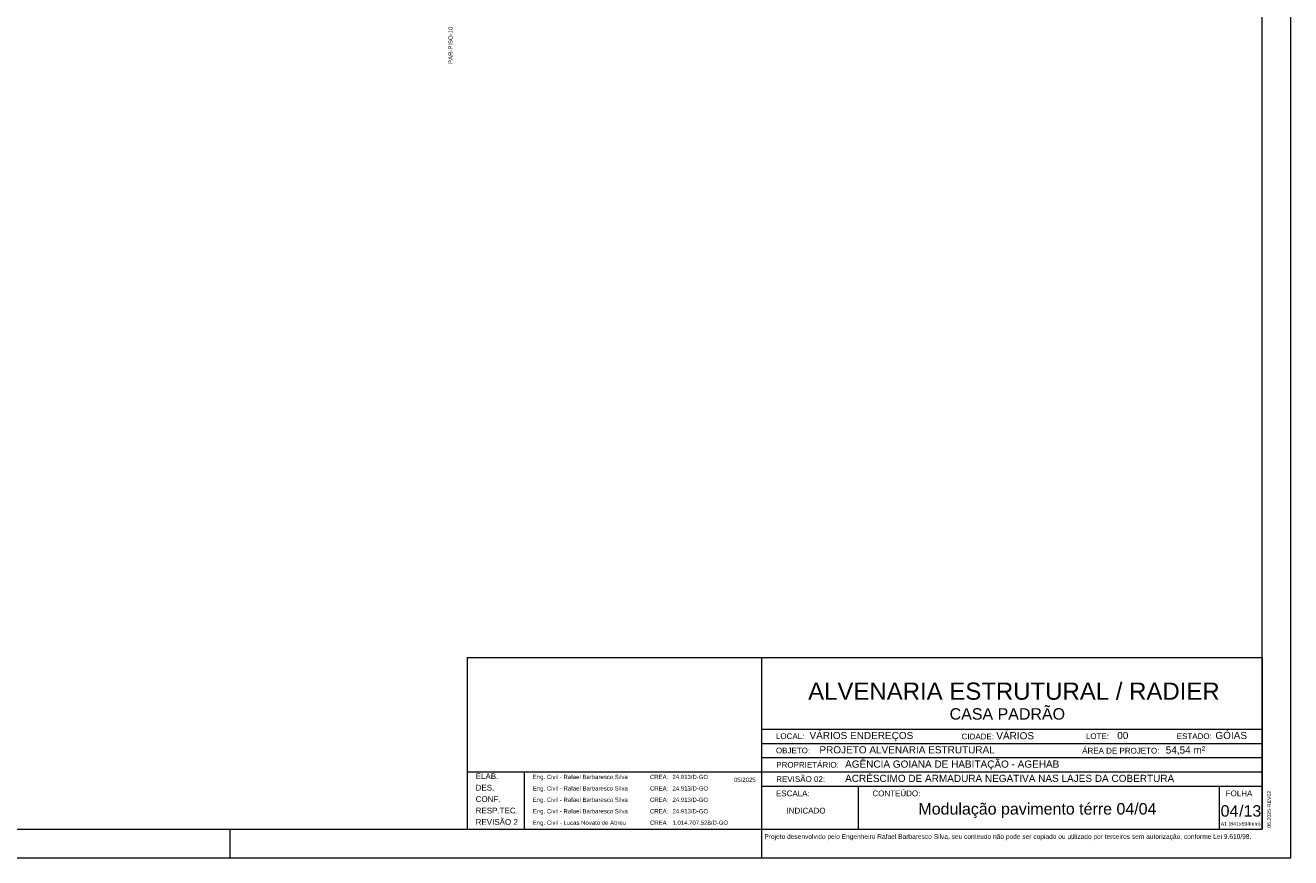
# Model space of a CAD drawing. Header units: millimetres. Extents: x 337 to 624, y -381 to -65.
# Tile 21 of 139: x 377 to 422, y -317 to -288. Entities that reach past the tile are written whole.
import ezdxf
from ezdxf.enums import TextEntityAlignment as Align

# ---------------------------------------------------------------- set-up
doc = ezdxf.new("R2010")
doc.units = ezdxf.units.MM
doc.header["$MEASUREMENT"] = 0
doc.layers.get('0').update_dxf_attribs({"lineweight": 5})
doc.layers.add('PDF_Text', color=7, linetype='Continuous')
doc.layers.add('PE-Paredes', color=1, linetype='Continuous', lineweight=5)
doc.layers.add('PRANCHA 01', color=7, linetype='Continuous', lineweight=20)
doc.styles.add('Arial', font='arial.ttf')
doc.styles.add('PDF Arial', font='arial.ttf')

# ---------------------------------------------------------------- blocks, each defined once
blk = doc.blocks.new('Carimbo_Rafael_2022')
at = {"color": 0}
for p, q in [((524.018, -54.927), (551.818, -54.927)), ((524.018, -60.927), (551.818, -60.927))]:
    blk.add_line(p, q, dxfattribs=at)
for p, q in [((524.018, -54.927), (524.018, -60.927)), ((524.018, -54.927), (524.018, -60.927)), ((534.318, -54.927), (534.318, -60.927)), ((534.318, -54.927), (534.318, -60.927)), ((551.818, -54.927), (551.818, -60.927)), ((534.318, -57.427), (551.818, -57.427)), ((534.318, -57.927), (551.818, -57.927)), ((534.318, -58.427), (551.818, -58.427)), ((524.018, -58.927), (534.318, -58.927)), ((526.018, -58.927), (526.018, -60.927)), ((534.318, -58.927), (551.818, -58.927)), ((534.318, -59.427), (551.818, -59.427)), ((537.692, -59.427), (537.692, -60.927)), ((550.318, -59.427), (550.318, -60.927))]:
    blk.add_line(p, q)
at = {"color": 152, "true_color": 0x0063c7, "style": 'Arial'}
for s, height, p in [('ALVENARIA ESTRUTURAL / RADIER', 0.6, (535.944, -56.402)), ('CASA PADRÃO', 0.4, (540.891, -57.098)), ('VÁRIOS ENDEREÇOS', 0.25, (535.992, -57.777)), ('VÁRIOS', 0.25, (542.524, -57.786)), ('00', 0.25, (546.753, -57.777)), ('GÓIAS', 0.25, (550.185, -57.777)), ('PROJETO ALVENARIA ESTRUTURAL', 0.25, (536.338, -58.277)), ('54,54 m²', 0.25, (548.448, -58.284)), ('AGÊNCIA GOIANA DE HABITAÇÃO - AGEHAB', 0.25, (537.237, -58.777)), ('ACRÉSCIMO DE ARMADURA NEGATIVA NAS LAJES DA COBERTURA', 0.25, (537.237, -59.277)), ('INDICADO', 0.2, (535.187, -60.381)), ('/13', 0.4, (551.013, -60.49))]:
    blk.add_text(s, height=height, dxfattribs=at).set_placement(p)
at = {"style": 'Arial'}
for s, height, p in [('LOCAL:', 0.2, (534.818, -57.777)), ('CIDADE:', 0.2, (541.31, -57.786)), ('LOTE:', 0.2, (545.656, -57.777)), ('ESTADO:', 0.2, (548.833, -57.777)), ('OBJETO:', 0.2, (534.818, -58.277)), ('ÁREA DE PROJETO:', 0.2, (545.526, -58.284)), ('PROPRIETÁRIO:', 0.2, (534.829, -58.777)), ('ELAB.', 0.2, (524.318, -59.177)), ('Eng. Civil - Rafael Barbaresco Silva', 0.15, (526.318, -59.177)), ('CREA:', 0.15, (530.414, -59.177)), ('24.913/D-GO', 0.15, (531.2, -59.177)), ('05/2025', 0.15, (533.352, -59.277)), ('REVISÃO 02:', 0.2, (534.829, -59.277)), ('DES.', 0.2, (524.318, -59.577)), ('Eng. Civil - Rafael Barbaresco Silva', 0.15, (526.318, -59.577)), ('CREA:', 0.15, (530.414, -59.577)), ('24.913/D-GO', 0.15, (531.2, -59.577)), ('ESCALA:', 0.2, (534.818, -59.777)), ('CONTEÚDO:', 0.2, (538.192, -59.777)), (' FOLHA', 0.2, (550.468, -59.777)), ('CONF.', 0.2, (524.318, -59.977)), ('RESP.TEC.', 0.2, (524.318, -60.377)), ('Eng. Civil - Rafael Barbaresco Silva', 0.15, (526.318, -59.977)), ('CREA:', 0.15, (530.414, -59.977)), ('24.913/D-GO', 0.15, (531.2, -59.977)), ('REVISÃO 2', 0.2, (524.318, -60.777)), ('Eng. Civil - Rafael Barbaresco Silva', 0.15, (526.318, -60.377)), ('Eng. Civil - Lucas Novato de Abreu', 0.15, (526.318, -60.777)), ('CREA:', 0.15, (530.414, -60.377)), ('24.913/D-GO', 0.15, (531.2, -60.377)), ('1.014.707.528/D-GO', 0.15, (531.2, -60.777)), ('CREA:', 0.15, (530.414, -60.777))]:
    blk.add_text(s, height=height, dxfattribs=at).set_placement(p)
at = {"layer": 'PDF_Text', "insert": (552.128, -60.879), "char_height": 0.13, "attachment_point": 7, "rotation": 90, "line_spacing_factor": 0.76943, "style": 'PDF Arial'}
blk.add_mtext('05.2025-REV02', dxfattribs=at)
at = {"layer": 'PDF_Text', "insert": (550.371, -60.845), "char_height": 0.13, "attachment_point": 7, "line_spacing_factor": 0.76943, "style": 'PDF Arial'}
blk.add_mtext('A1 (841x594mm)', dxfattribs=at)
at = {"layer": 'PDF_Text', "insert": (534.414, -61.318), "char_height": 0.165, "attachment_point": 7, "style": 'PDF Arial'}
blk.add_mtext('Projeto desenvolvido pelo Engenheiro Rafael Barbaresco Silva, seu conteudo não pode ser copiado ou utilizado por terceiros sem autorização, conforme Lei 9.610/98.', dxfattribs=at)

msp = doc.modelspace()

# ---------------------------------------------------------------- linework, layer by layer
at = {"layer": 'PRANCHA 01'}
for points in [[(337.4312, -316.7434), (421.5312, -316.7434), (421.5312, -257.3434), (337.4312, -257.3434), (337.4312, -316.7434)], [(384.4312, -315.7434), (384.4312, -316.7434)], [(403.0312, -315.7434), (403.0312, -316.7434)], [(403.0312, -315.7434), (403.0312, -316.7434)]]:
    msp.add_lwpolyline(points, dxfattribs=at)
msp.add_lwpolyline([(339.9312, -315.7434), (420.5312, -315.7434), (420.5312, -258.3434), (339.9312, -258.3434)], close=True, dxfattribs=at)

# ---------------------------------------------------------------- block references
msp.add_blockref('Carimbo_Rafael_2022', (-131.2867, -254.8168))

# ---------------------------------------------------------------- texts
at = {"color": 152, "true_color": 0x0063c7, "style": 'Arial'}
msp.add_text('Modulação pavimento térre 04/04', height=0.4, dxfattribs=at).set_placement((412.6749, -315.2337), align=Align.CENTER)
msp.add_text('04', height=0.4, dxfattribs=at).set_placement((419.0811, -315.3074))
at = {"layer": 'PE-Paredes', "insert": (392.2282, -287.6777), "char_height": 0.15, "width": 2.648765, "attachment_point": 9, "rotation": 90.00021, "line_spacing_factor": 0.9, "style": 'Arial'}
msp.add_mtext('PAR-PISO-10', dxfattribs=at)

doc.saveas('drawing.dxf')
